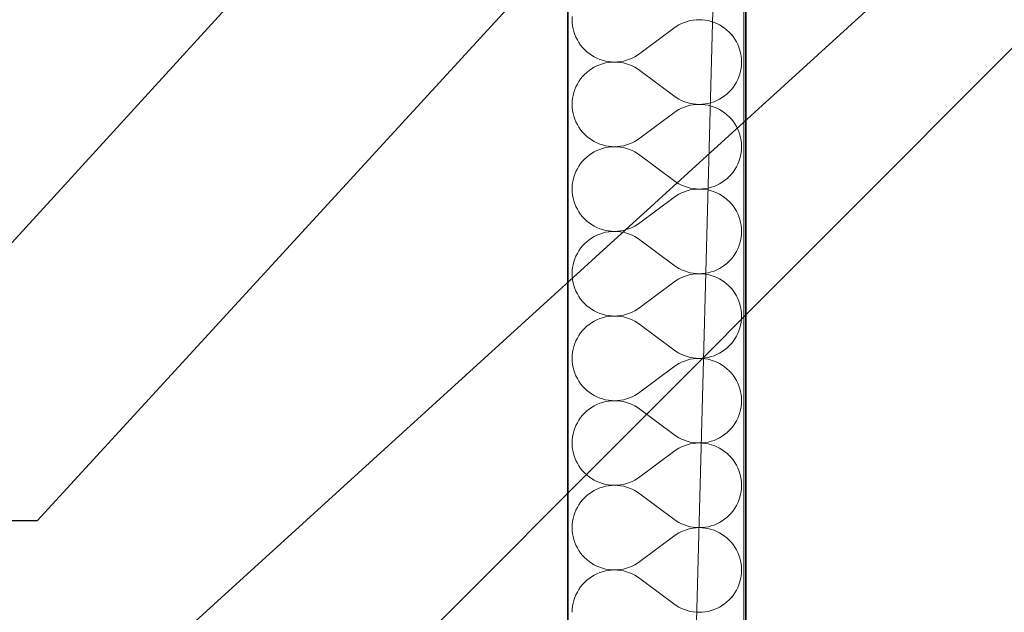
# Model space of a CAD drawing. Header units: millimetres. Extents: x -8078 to 234695, y -4319 to 602442.
# Tile 119 of 152: x 79677 to 80563, y 285858 to 286391. Entities that reach past the tile are written whole.
import ezdxf

# ---------------------------------------------------------------- set-up
doc = ezdxf.new("R2010")
doc.units = ezdxf.units.MM
doc.header["$MEASUREMENT"] = 0
for name, color, linetype in [('#podkład', 252, 'Continuous'), ('- A - ocieplenie', 7, 'Continuous'), ('FLUID-N6-150-NUM', 7, 'Continuous'), ('Konstrukcja - Stropy', 7, 'Continuous')]:
    doc.layers.add(name, color=color, linetype=linetype)
doc.styles.add('FDBES', font='simplex.shx')
doc.dimstyles.new('FDBES', dxfattribs={"dimscale": 50, "dimtxt": 4, "dimasz": 2.5, "dimexe": 0.8, "dimexo": 2, "dimgap": 1, "dimtad": 1, "dimdsep": 46, "dimtxsty": 'FDBES', "dimcen": 2.5, "dimclrd": 4, "dimclre": 5, "dimadec": 0, "dimazin": 0, "dimtfac": 1, "dimtmove": 0, "dimatfit": 3, "dimfxl": 1, "dimarcsym": 0})

# ---------------------------------------------------------------- blocks, each defined once
blk = doc.blocks.new('UHYGFFFF')
at = {"layer": '- A - ocieplenie', "color": 252, "linetype": 'Continuous', "lineweight": 35, "ltscale": 100}
for p, q in [((19777.48, 387506.86), (19777.48, 382744.35)), ((19937.48, 382893.65), (19937.48, 387506.86))]:
    blk.add_line(p, q, dxfattribs=at)
at = {"layer": '- A - ocieplenie', "color": 252, "linetype": 'Continuous', "lineweight": 13, "ltscale": 100}
for p, q in [((19781.38, 386912.34), (19781.29, 386909.62)), ((19781.29, 386909.62), (19781.38, 386906.9)), ((19781.38, 386906.9), (19781.67, 386904.2)), ((19879.72, 386906.16), (19877.29, 386904.94)), ((19882.23, 386907.21), (19879.72, 386906.16)), ((19884.81, 386908.07), (19882.23, 386907.21)), ((19887.45, 386908.74), (19884.81, 386908.07)), ((19890.12, 386909.23), (19887.45, 386908.74)), ((19892.83, 386909.52), (19890.12, 386909.23)), ((19895.55, 386909.62), (19892.83, 386909.52)), ((19898.27, 386909.52), (19895.55, 386909.62)), ((19900.97, 386909.24), (19898.27, 386909.52)), ((19903.65, 386908.75), (19900.97, 386909.24)), ((19906.29, 386908.08), (19903.65, 386908.75)), ((19908.87, 386907.22), (19906.29, 386908.08)), ((19911.38, 386906.18), (19908.87, 386907.22)), ((19913.81, 386904.97), (19911.38, 386906.18)), ((19781.67, 386904.2), (19782.16, 386901.52)), ((19782.16, 386901.52), (19782.83, 386898.88)), ((19782.83, 386898.88), (19783.69, 386896.3)), ((19872.71, 386902), (19842.24, 386879.14)), ((19874.95, 386903.55), (19872.71, 386902)), ((19877.29, 386904.94), (19874.95, 386903.55)), ((19916.15, 386903.58), (19913.81, 386904.97)), ((19918.39, 386902.03), (19916.15, 386903.58)), ((19920.51, 386900.32), (19918.39, 386902.03)), ((19922.5, 386898.47), (19920.51, 386900.32)), ((19924.36, 386896.48), (19922.5, 386898.47)), ((19783.69, 386896.3), (19784.73, 386893.79)), ((19784.73, 386893.79), (19785.95, 386891.36)), ((19785.95, 386891.36), (19787.34, 386889.02)), ((19787.34, 386889.02), (19788.89, 386886.78)), ((19926.06, 386894.36), (19924.36, 386896.48)), ((19927.62, 386892.13), (19926.06, 386894.36)), ((19929, 386889.79), (19927.62, 386892.13)), ((19930.22, 386887.36), (19929, 386889.79)), ((19788.89, 386886.78), (19790.6, 386884.66)), ((19790.6, 386884.66), (19792.45, 386882.67)), ((19792.45, 386882.67), (19794.44, 386880.82)), ((19794.44, 386880.82), (19796.56, 386879.11)), ((19931.26, 386884.84), (19930.22, 386887.36)), ((19932.12, 386882.26), (19931.26, 386884.84)), ((19932.8, 386879.63), (19932.12, 386882.26)), ((19933.28, 386876.95), (19932.8, 386879.63)), ((19796.56, 386879.11), (19798.8, 386877.56)), ((19798.8, 386877.56), (19801.14, 386876.18)), ((19801.14, 386876.18), (19803.57, 386874.96)), ((19803.57, 386874.96), (19806.09, 386873.92)), ((19806.09, 386873.92), (19808.67, 386873.06)), ((19808.67, 386873.06), (19811.3, 386872.39)), ((19811.3, 386872.39), (19813.98, 386871.91)), ((19813.98, 386871.14), (19811.3, 386870.66)), ((19813.98, 386871.91), (19816.69, 386871.62)), ((19816.69, 386871.43), (19813.98, 386871.14)), ((19816.69, 386871.62), (19819.41, 386871.52)), ((19819.41, 386871.52), (19816.69, 386871.43)), ((19819.41, 386871.52), (19822.12, 386871.62)), ((19822.12, 386871.43), (19819.41, 386871.52)), ((19822.12, 386871.62), (19824.83, 386871.92)), ((19824.83, 386871.13), (19822.12, 386871.43)), ((19824.83, 386871.92), (19827.51, 386872.4)), ((19827.51, 386870.65), (19824.83, 386871.13)), ((19827.51, 386872.4), (19830.14, 386873.08)), ((19830.14, 386873.08), (19832.72, 386873.94)), ((19832.72, 386873.94), (19835.24, 386874.98)), ((19835.24, 386874.98), (19837.67, 386876.2)), ((19837.67, 386876.2), (19840.01, 386877.59)), ((19840.01, 386877.59), (19842.24, 386879.14)), ((19933.57, 386874.24), (19933.28, 386876.95)), ((19933.67, 386871.52), (19933.57, 386874.24)), ((19933.57, 386868.81), (19933.67, 386871.52)), ((19794.44, 386862.23), (19792.45, 386860.38)), ((19796.56, 386863.93), (19794.44, 386862.23)), ((19798.8, 386865.49), (19796.56, 386863.93)), ((19801.14, 386866.87), (19798.8, 386865.49)), ((19803.57, 386868.09), (19801.14, 386866.87)), ((19806.09, 386869.13), (19803.57, 386868.09)), ((19808.67, 386869.99), (19806.09, 386869.13)), ((19811.3, 386870.66), (19808.67, 386869.99)), ((19830.14, 386869.97), (19827.51, 386870.65)), ((19832.72, 386869.11), (19830.14, 386869.97)), ((19835.24, 386868.07), (19832.72, 386869.11)), ((19837.67, 386866.85), (19835.24, 386868.07)), ((19840.01, 386865.46), (19837.67, 386866.85)), ((19842.24, 386863.91), (19840.01, 386865.46)), ((19872.71, 386841.05), (19842.24, 386863.91)), ((19932.12, 386860.79), (19932.8, 386863.42)), ((19932.8, 386863.42), (19933.28, 386866.1)), ((19933.28, 386866.1), (19933.57, 386868.81)), ((19787.34, 386854.03), (19785.95, 386851.69)), ((19788.89, 386856.27), (19787.34, 386854.03)), ((19790.6, 386858.38), (19788.89, 386856.27)), ((19792.45, 386860.38), (19790.6, 386858.38)), ((19927.62, 386850.92), (19929, 386853.26)), ((19929, 386853.26), (19930.22, 386855.69)), ((19930.22, 386855.69), (19931.26, 386858.21)), ((19931.26, 386858.21), (19932.12, 386860.79)), ((19782.83, 386844.17), (19782.16, 386841.53)), ((19783.69, 386846.75), (19782.83, 386844.17)), ((19784.73, 386849.26), (19783.69, 386846.75)), ((19785.95, 386851.69), (19784.73, 386849.26)), ((19920.51, 386842.73), (19922.5, 386844.58)), ((19922.5, 386844.58), (19924.36, 386846.57)), ((19924.36, 386846.57), (19926.06, 386848.69)), ((19926.06, 386848.69), (19927.62, 386850.92)), ((19781.38, 386836.15), (19781.29, 386833.43)), ((19781.67, 386838.85), (19781.38, 386836.15)), ((19782.16, 386841.53), (19781.67, 386838.85)), ((19872.71, 386841.05), (19874.95, 386839.49)), ((19874.95, 386839.49), (19877.29, 386838.1)), ((19877.29, 386838.1), (19879.72, 386836.88)), ((19879.72, 386836.88), (19882.23, 386835.84)), ((19882.23, 386835.84), (19884.81, 386834.98)), ((19906.29, 386834.97), (19908.87, 386835.82)), ((19908.87, 386835.82), (19911.38, 386836.86)), ((19911.38, 386836.86), (19913.81, 386838.08)), ((19913.81, 386838.08), (19916.15, 386839.47)), ((19916.15, 386839.47), (19918.39, 386841.02)), ((19918.39, 386841.02), (19920.51, 386842.73)), ((19781.29, 386833.43), (19781.38, 386830.71)), ((19781.38, 386830.71), (19781.67, 386828.01)), ((19781.67, 386828.01), (19782.16, 386825.33)), ((19874.95, 386827.36), (19872.71, 386825.81)), ((19877.29, 386828.75), (19874.95, 386827.36)), ((19879.72, 386829.97), (19877.29, 386828.75)), ((19882.23, 386831.02), (19879.72, 386829.97)), ((19884.81, 386831.88), (19882.23, 386831.02)), ((19884.81, 386834.98), (19887.45, 386834.31)), ((19887.45, 386832.55), (19884.81, 386831.88)), ((19887.45, 386834.31), (19890.12, 386833.82)), ((19890.12, 386833.04), (19887.45, 386832.55)), ((19890.12, 386833.82), (19892.83, 386833.53)), ((19892.83, 386833.33), (19890.12, 386833.04)), ((19892.83, 386833.53), (19895.55, 386833.43)), ((19895.55, 386833.43), (19892.83, 386833.33)), ((19895.55, 386833.43), (19898.27, 386833.52)), ((19898.27, 386833.33), (19895.55, 386833.43)), ((19898.27, 386833.52), (19900.97, 386833.81)), ((19900.97, 386833.04), (19898.27, 386833.33)), ((19900.97, 386833.81), (19903.65, 386834.3)), ((19903.65, 386832.56), (19900.97, 386833.04)), ((19903.65, 386834.3), (19906.29, 386834.97)), ((19906.29, 386831.89), (19903.65, 386832.56)), ((19908.87, 386831.03), (19906.29, 386831.89)), ((19911.38, 386829.99), (19908.87, 386831.03)), ((19913.81, 386828.78), (19911.38, 386829.99)), ((19916.15, 386827.39), (19913.81, 386828.78)), ((19918.39, 386825.84), (19916.15, 386827.39)), ((19782.16, 386825.33), (19782.83, 386822.69)), ((19782.83, 386822.69), (19783.69, 386820.11)), ((19783.69, 386820.11), (19784.73, 386817.6)), ((19784.73, 386817.6), (19785.95, 386815.17)), ((19872.71, 386825.81), (19842.24, 386802.95)), ((19920.51, 386824.13), (19918.39, 386825.84)), ((19922.5, 386822.28), (19920.51, 386824.13)), ((19924.36, 386820.29), (19922.5, 386822.28)), ((19926.06, 386818.17), (19924.36, 386820.29)), ((19927.62, 386815.94), (19926.06, 386818.17)), ((19785.95, 386815.17), (19787.34, 386812.83)), ((19787.34, 386812.83), (19788.89, 386810.59)), ((19788.89, 386810.59), (19790.6, 386808.47)), ((19929, 386813.6), (19927.62, 386815.94)), ((19930.22, 386811.17), (19929, 386813.6)), ((19931.26, 386808.65), (19930.22, 386811.17)), ((19790.6, 386808.47), (19792.45, 386806.48)), ((19792.45, 386806.48), (19794.44, 386804.63)), ((19794.44, 386804.63), (19796.56, 386802.92)), ((19796.56, 386802.92), (19798.8, 386801.37)), ((19798.8, 386801.37), (19801.14, 386799.99)), ((19801.14, 386799.99), (19803.57, 386798.77)), ((19835.24, 386798.79), (19837.67, 386800.01)), ((19837.67, 386800.01), (19840.01, 386801.4)), ((19840.01, 386801.4), (19842.24, 386802.95)), ((19932.12, 386806.07), (19931.26, 386808.65)), ((19932.8, 386803.44), (19932.12, 386806.07)), ((19933.28, 386800.76), (19932.8, 386803.44)), ((19933.57, 386798.05), (19933.28, 386800.76)), ((19803.57, 386791.9), (19801.14, 386790.68)), ((19803.57, 386798.77), (19806.09, 386797.73)), ((19806.09, 386792.94), (19803.57, 386791.9)), ((19806.09, 386797.73), (19808.67, 386796.87)), ((19808.67, 386793.8), (19806.09, 386792.94)), ((19808.67, 386796.87), (19811.3, 386796.2)), ((19811.3, 386794.47), (19808.67, 386793.8)), ((19811.3, 386796.2), (19813.98, 386795.72)), ((19813.98, 386794.95), (19811.3, 386794.47)), ((19813.98, 386795.72), (19816.69, 386795.43)), ((19816.69, 386795.24), (19813.98, 386794.95)), ((19816.69, 386795.43), (19819.41, 386795.33)), ((19819.41, 386795.33), (19816.69, 386795.24)), ((19819.41, 386795.33), (19822.12, 386795.43)), ((19822.12, 386795.24), (19819.41, 386795.33)), ((19822.12, 386795.43), (19824.83, 386795.73)), ((19824.83, 386794.94), (19822.12, 386795.24)), ((19824.83, 386795.73), (19827.51, 386796.21)), ((19827.51, 386794.46), (19824.83, 386794.94)), ((19827.51, 386796.21), (19830.14, 386796.89)), ((19830.14, 386793.78), (19827.51, 386794.46)), ((19830.14, 386796.89), (19832.72, 386797.75)), ((19832.72, 386792.92), (19830.14, 386793.78)), ((19832.72, 386797.75), (19835.24, 386798.79)), ((19835.24, 386791.88), (19832.72, 386792.92)), ((19837.67, 386790.66), (19835.24, 386791.88)), ((19933.28, 386789.91), (19933.57, 386792.62)), ((19933.67, 386795.33), (19933.57, 386798.05)), ((19933.57, 386792.62), (19933.67, 386795.33)), ((19790.6, 386782.19), (19788.89, 386780.08)), ((19792.45, 386784.18), (19790.6, 386782.19)), ((19794.44, 386786.04), (19792.45, 386784.18)), ((19796.56, 386787.74), (19794.44, 386786.04)), ((19798.8, 386789.3), (19796.56, 386787.74)), ((19801.14, 386790.68), (19798.8, 386789.3)), ((19840.01, 386789.27), (19837.67, 386790.66)), ((19842.24, 386787.72), (19840.01, 386789.27)), ((19872.71, 386764.86), (19842.24, 386787.72)), ((19931.26, 386782.02), (19932.12, 386784.6)), ((19932.12, 386784.6), (19932.8, 386787.23)), ((19932.8, 386787.23), (19933.28, 386789.91)), ((19785.95, 386775.5), (19784.73, 386773.07)), ((19787.34, 386777.84), (19785.95, 386775.5)), ((19788.89, 386780.08), (19787.34, 386777.84)), ((19926.06, 386772.5), (19927.62, 386774.73)), ((19927.62, 386774.73), (19929, 386777.07)), ((19929, 386777.07), (19930.22, 386779.5)), ((19930.22, 386779.5), (19931.26, 386782.02)), ((19782.16, 386765.34), (19781.67, 386762.66)), ((19782.83, 386767.98), (19782.16, 386765.34)), ((19783.69, 386770.56), (19782.83, 386767.98)), ((19784.73, 386773.07), (19783.69, 386770.56)), ((19872.71, 386764.86), (19874.95, 386763.3)), ((19916.15, 386763.28), (19918.39, 386764.83)), ((19918.39, 386764.83), (19920.51, 386766.54)), ((19920.51, 386766.54), (19922.5, 386768.39)), ((19922.5, 386768.39), (19924.36, 386770.38)), ((19924.36, 386770.38), (19926.06, 386772.5)), ((19781.38, 386759.96), (19781.29, 386757.24)), ((19781.29, 386757.24), (19781.38, 386754.52)), ((19781.67, 386762.66), (19781.38, 386759.96)), ((19874.95, 386763.3), (19877.29, 386761.91)), ((19877.29, 386761.91), (19879.72, 386760.69)), ((19879.72, 386760.69), (19882.23, 386759.65)), ((19882.23, 386759.65), (19884.81, 386758.79)), ((19884.81, 386755.69), (19882.23, 386754.83)), ((19884.81, 386758.79), (19887.45, 386758.12)), ((19887.45, 386756.36), (19884.81, 386755.69)), ((19887.45, 386758.12), (19890.12, 386757.63)), ((19890.12, 386756.85), (19887.45, 386756.36)), ((19890.12, 386757.63), (19892.83, 386757.34)), ((19892.83, 386757.14), (19890.12, 386756.85)), ((19892.83, 386757.34), (19895.55, 386757.24)), ((19895.55, 386757.24), (19892.83, 386757.14)), ((19895.55, 386757.24), (19898.27, 386757.33)), ((19898.27, 386757.14), (19895.55, 386757.24)), ((19898.27, 386757.33), (19900.97, 386757.62)), ((19900.97, 386756.85), (19898.27, 386757.14)), ((19900.97, 386757.62), (19903.65, 386758.11)), ((19903.65, 386756.37), (19900.97, 386756.85)), ((19903.65, 386758.11), (19906.29, 386758.78)), ((19906.29, 386755.7), (19903.65, 386756.37)), ((19906.29, 386758.78), (19908.87, 386759.63)), ((19908.87, 386754.84), (19906.29, 386755.7)), ((19908.87, 386759.63), (19911.38, 386760.67)), ((19911.38, 386760.67), (19913.81, 386761.89)), ((19913.81, 386761.89), (19916.15, 386763.28)), ((19781.38, 386754.52), (19781.67, 386751.82)), ((19781.67, 386751.82), (19782.16, 386749.14)), ((19782.16, 386749.14), (19782.83, 386746.5)), ((19872.71, 386749.62), (19842.24, 386726.76)), ((19874.95, 386751.17), (19872.71, 386749.62)), ((19877.29, 386752.56), (19874.95, 386751.17)), ((19879.72, 386753.78), (19877.29, 386752.56)), ((19882.23, 386754.83), (19879.72, 386753.78)), ((19911.38, 386753.8), (19908.87, 386754.84)), ((19913.81, 386752.59), (19911.38, 386753.8)), ((19916.15, 386751.2), (19913.81, 386752.59)), ((19918.39, 386749.65), (19916.15, 386751.2)), ((19920.51, 386747.94), (19918.39, 386749.65)), ((19922.5, 386746.09), (19920.51, 386747.94)), ((19782.83, 386746.5), (19783.69, 386743.92)), ((19783.69, 386743.92), (19784.73, 386741.41)), ((19784.73, 386741.41), (19785.95, 386738.98)), ((19785.95, 386738.98), (19787.34, 386736.64)), ((19924.36, 386744.1), (19922.5, 386746.09)), ((19926.06, 386741.98), (19924.36, 386744.1)), ((19927.62, 386739.75), (19926.06, 386741.98)), ((19929, 386737.41), (19927.62, 386739.75)), ((19787.34, 386736.64), (19788.89, 386734.4)), ((19788.89, 386734.4), (19790.6, 386732.28)), ((19790.6, 386732.28), (19792.45, 386730.29)), ((19792.45, 386730.29), (19794.44, 386728.44)), ((19930.22, 386734.98), (19929, 386737.41)), ((19931.26, 386732.46), (19930.22, 386734.98)), ((19932.12, 386729.88), (19931.26, 386732.46)), ((19932.8, 386727.24), (19932.12, 386729.88)), ((19794.44, 386728.44), (19796.56, 386726.73)), ((19796.56, 386726.73), (19798.8, 386725.18)), ((19798.8, 386725.18), (19801.14, 386723.8)), ((19801.14, 386723.8), (19803.57, 386722.58)), ((19803.57, 386722.58), (19806.09, 386721.54)), ((19806.09, 386721.54), (19808.67, 386720.68)), ((19808.67, 386720.68), (19811.3, 386720.01)), ((19827.51, 386720.02), (19830.14, 386720.69)), ((19830.14, 386720.69), (19832.72, 386721.56)), ((19832.72, 386721.56), (19835.24, 386722.6)), ((19835.24, 386722.6), (19837.67, 386723.82)), ((19837.67, 386723.82), (19840.01, 386725.21)), ((19840.01, 386725.21), (19842.24, 386726.76)), ((19933.28, 386724.57), (19932.8, 386727.24)), ((19933.57, 386721.86), (19933.28, 386724.57)), ((19933.67, 386719.14), (19933.57, 386721.86)), ((19796.56, 386711.55), (19794.44, 386709.85)), ((19798.8, 386713.1), (19796.56, 386711.55)), ((19801.14, 386714.49), (19798.8, 386713.1)), ((19803.57, 386715.71), (19801.14, 386714.49)), ((19806.09, 386716.75), (19803.57, 386715.71)), ((19808.67, 386717.61), (19806.09, 386716.75)), ((19811.3, 386718.28), (19808.67, 386717.61)), ((19811.3, 386720.01), (19813.98, 386719.53)), ((19813.98, 386718.76), (19811.3, 386718.28)), ((19813.98, 386719.53), (19816.69, 386719.24)), ((19816.69, 386719.05), (19813.98, 386718.76)), ((19816.69, 386719.24), (19819.41, 386719.14)), ((19819.41, 386719.14), (19816.69, 386719.05)), ((19819.41, 386719.14), (19822.12, 386719.24)), ((19822.12, 386719.04), (19819.41, 386719.14)), ((19822.12, 386719.24), (19824.83, 386719.54)), ((19824.83, 386718.75), (19822.12, 386719.04)), ((19824.83, 386719.54), (19827.51, 386720.02)), ((19827.51, 386718.27), (19824.83, 386718.75)), ((19830.14, 386717.59), (19827.51, 386718.27)), ((19832.72, 386716.73), (19830.14, 386717.59)), ((19835.24, 386715.69), (19832.72, 386716.73)), ((19837.67, 386714.47), (19835.24, 386715.69)), ((19840.01, 386713.08), (19837.67, 386714.47)), ((19842.24, 386711.52), (19840.01, 386713.08)), ((19872.71, 386688.67), (19842.24, 386711.52)), ((19932.8, 386711.04), (19933.28, 386713.72)), ((19933.28, 386713.72), (19933.57, 386716.43)), ((19933.57, 386716.43), (19933.67, 386719.14)), ((19788.89, 386703.89), (19787.34, 386701.65)), ((19790.6, 386706), (19788.89, 386703.89)), ((19792.45, 386707.99), (19790.6, 386706)), ((19794.44, 386709.85), (19792.45, 386707.99)), ((19929, 386700.88), (19930.22, 386703.31)), ((19930.22, 386703.31), (19931.26, 386705.83)), ((19931.26, 386705.83), (19932.12, 386708.41)), ((19932.12, 386708.41), (19932.8, 386711.04)), ((19783.69, 386694.37), (19782.83, 386691.79)), ((19784.73, 386696.88), (19783.69, 386694.37)), ((19785.95, 386699.31), (19784.73, 386696.88)), ((19787.34, 386701.65), (19785.95, 386699.31)), ((19922.5, 386692.2), (19924.36, 386694.19)), ((19924.36, 386694.19), (19926.06, 386696.31)), ((19926.06, 386696.31), (19927.62, 386698.54)), ((19927.62, 386698.54), (19929, 386700.88)), ((19781.67, 386686.47), (19781.38, 386683.77)), ((19782.16, 386689.15), (19781.67, 386686.47)), ((19782.83, 386691.79), (19782.16, 386689.15)), ((19872.71, 386688.67), (19874.95, 386687.11)), ((19874.95, 386687.11), (19877.29, 386685.72)), ((19877.29, 386685.72), (19879.72, 386684.5)), ((19911.38, 386684.48), (19913.81, 386685.7)), ((19913.81, 386685.7), (19916.15, 386687.09)), ((19916.15, 386687.09), (19918.39, 386688.64)), ((19918.39, 386688.64), (19920.51, 386690.34)), ((19920.51, 386690.34), (19922.5, 386692.2)), ((19781.38, 386683.77), (19781.29, 386681.05)), ((19781.29, 386681.05), (19781.38, 386678.33)), ((19781.38, 386678.33), (19781.67, 386675.62)), ((19877.29, 386676.37), (19874.95, 386674.98)), ((19879.72, 386677.59), (19877.29, 386676.37)), ((19879.72, 386684.5), (19882.23, 386683.46)), ((19882.23, 386678.64), (19879.72, 386677.59)), ((19882.23, 386683.46), (19884.81, 386682.6)), ((19884.81, 386679.5), (19882.23, 386678.64)), ((19884.81, 386682.6), (19887.45, 386681.93)), ((19887.45, 386680.17), (19884.81, 386679.5)), ((19887.45, 386681.93), (19890.12, 386681.44)), ((19890.12, 386680.66), (19887.45, 386680.17)), ((19890.12, 386681.44), (19892.83, 386681.15)), ((19892.83, 386680.95), (19890.12, 386680.66)), ((19892.83, 386681.15), (19895.55, 386681.05)), ((19895.55, 386681.05), (19892.83, 386680.95)), ((19895.55, 386681.05), (19898.27, 386681.14)), ((19898.27, 386680.95), (19895.55, 386681.05)), ((19898.27, 386681.14), (19900.97, 386681.43)), ((19900.97, 386680.66), (19898.27, 386680.95)), ((19900.97, 386681.43), (19903.65, 386681.91)), ((19903.65, 386680.18), (19900.97, 386680.66)), ((19903.65, 386681.91), (19906.29, 386682.59)), ((19906.29, 386679.51), (19903.65, 386680.18)), ((19906.29, 386682.59), (19908.87, 386683.44)), ((19908.87, 386678.65), (19906.29, 386679.51)), ((19908.87, 386683.44), (19911.38, 386684.48)), ((19911.38, 386677.61), (19908.87, 386678.65)), ((19913.81, 386676.4), (19911.38, 386677.61)), ((19916.15, 386675.01), (19913.81, 386676.4)), ((19781.67, 386675.62), (19782.16, 386672.95)), ((19782.16, 386672.95), (19782.83, 386670.31)), ((19782.83, 386670.31), (19783.69, 386667.73)), ((19783.69, 386667.73), (19784.73, 386665.22)), ((19872.71, 386673.43), (19842.24, 386650.57)), ((19874.95, 386674.98), (19872.71, 386673.43)), ((19918.39, 386673.46), (19916.15, 386675.01)), ((19920.51, 386671.75), (19918.39, 386673.46)), ((19922.5, 386669.9), (19920.51, 386671.75)), ((19924.36, 386667.91), (19922.5, 386669.9)), ((19926.06, 386665.79), (19924.36, 386667.91)), ((19784.73, 386665.22), (19785.95, 386662.78)), ((19785.95, 386662.78), (19787.34, 386660.45)), ((19787.34, 386660.45), (19788.89, 386658.21)), ((19788.89, 386658.21), (19790.6, 386656.09)), ((19927.62, 386663.56), (19926.06, 386665.79)), ((19929, 386661.22), (19927.62, 386663.56)), ((19930.22, 386658.78), (19929, 386661.22)), ((19931.26, 386656.27), (19930.22, 386658.78)), ((19790.6, 386656.09), (19792.45, 386654.1)), ((19792.45, 386654.1), (19794.44, 386652.25)), ((19794.44, 386652.25), (19796.56, 386650.54)), ((19796.56, 386650.54), (19798.8, 386648.99)), ((19840.01, 386649.02), (19842.24, 386650.57)), ((19932.12, 386653.69), (19931.26, 386656.27)), ((19932.8, 386651.05), (19932.12, 386653.69)), ((19933.28, 386648.38), (19932.8, 386651.05)), ((19798.8, 386648.99), (19801.14, 386647.61)), ((19801.14, 386647.61), (19803.57, 386646.39)), ((19803.57, 386646.39), (19806.09, 386645.35)), ((19806.09, 386640.56), (19803.57, 386639.52)), ((19806.09, 386645.35), (19808.67, 386644.49)), ((19808.67, 386641.42), (19806.09, 386640.56)), ((19808.67, 386644.49), (19811.3, 386643.82)), ((19811.3, 386642.09), (19808.67, 386641.42)), ((19811.3, 386643.82), (19813.98, 386643.34)), ((19813.98, 386642.57), (19811.3, 386642.09)), ((19813.98, 386643.34), (19816.69, 386643.05)), ((19816.69, 386642.86), (19813.98, 386642.57)), ((19816.69, 386643.05), (19819.41, 386642.95)), ((19819.41, 386642.95), (19816.69, 386642.86)), ((19819.41, 386642.95), (19822.12, 386643.05)), ((19822.12, 386642.85), (19819.41, 386642.95)), ((19822.12, 386643.05), (19824.83, 386643.34)), ((19824.83, 386642.56), (19822.12, 386642.85)), ((19824.83, 386643.34), (19827.51, 386643.83)), ((19827.51, 386642.08), (19824.83, 386642.56)), ((19827.51, 386643.83), (19830.14, 386644.5)), ((19830.14, 386641.4), (19827.51, 386642.08)), ((19830.14, 386644.5), (19832.72, 386645.37)), ((19832.72, 386640.54), (19830.14, 386641.4)), ((19832.72, 386645.37), (19835.24, 386646.41)), ((19835.24, 386639.5), (19832.72, 386640.54)), ((19835.24, 386646.41), (19837.67, 386647.63)), ((19837.67, 386647.63), (19840.01, 386649.02)), ((19933.57, 386645.67), (19933.28, 386648.38)), ((19933.67, 386642.95), (19933.57, 386645.67)), ((19933.57, 386640.23), (19933.67, 386642.95)), ((19792.45, 386631.8), (19790.6, 386629.81)), ((19794.44, 386633.66), (19792.45, 386631.8)), ((19796.56, 386635.36), (19794.44, 386633.66)), ((19798.8, 386636.91), (19796.56, 386635.36)), ((19801.14, 386638.3), (19798.8, 386636.91)), ((19803.57, 386639.52), (19801.14, 386638.3)), ((19837.67, 386638.28), (19835.24, 386639.5)), ((19840.01, 386636.89), (19837.67, 386638.28)), ((19842.24, 386635.33), (19840.01, 386636.89)), ((19872.71, 386612.48), (19842.24, 386635.33)), ((19931.26, 386629.64), (19932.12, 386632.22)), ((19932.12, 386632.22), (19932.8, 386634.85)), ((19932.8, 386634.85), (19933.28, 386637.53)), ((19933.28, 386637.53), (19933.57, 386640.23)), ((19785.95, 386623.12), (19784.73, 386620.69)), ((19787.34, 386625.46), (19785.95, 386623.12)), ((19788.89, 386627.7), (19787.34, 386625.46)), ((19790.6, 386629.81), (19788.89, 386627.7)), ((19927.62, 386622.35), (19929, 386624.69)), ((19929, 386624.69), (19930.22, 386627.12)), ((19930.22, 386627.12), (19931.26, 386629.64)), ((19782.83, 386615.59), (19782.16, 386612.96)), ((19783.69, 386618.18), (19782.83, 386615.59)), ((19784.73, 386620.69), (19783.69, 386618.18)), ((19918.39, 386612.45), (19920.51, 386614.15)), ((19920.51, 386614.15), (19922.5, 386616.01)), ((19922.5, 386616.01), (19924.36, 386618)), ((19924.36, 386618), (19926.06, 386620.12)), ((19926.06, 386620.12), (19927.62, 386622.35)), ((19781.38, 386607.58), (19781.29, 386604.86)), ((19781.67, 386610.28), (19781.38, 386607.58)), ((19782.16, 386612.96), (19781.67, 386610.28)), ((19872.71, 386612.48), (19874.95, 386610.92)), ((19874.95, 386610.92), (19877.29, 386609.53)), ((19877.29, 386609.53), (19879.72, 386608.31)), ((19879.72, 386608.31), (19882.23, 386607.27)), ((19882.23, 386607.27), (19884.81, 386606.41)), ((19884.81, 386606.41), (19887.45, 386605.73)), ((19887.45, 386605.73), (19890.12, 386605.25)), ((19890.12, 386605.25), (19892.83, 386604.96)), ((19898.27, 386604.95), (19900.97, 386605.24)), ((19900.97, 386605.24), (19903.65, 386605.72)), ((19903.65, 386605.72), (19906.29, 386606.4)), ((19906.29, 386606.4), (19908.87, 386607.25)), ((19908.87, 386607.25), (19911.38, 386608.29)), ((19911.38, 386608.29), (19913.81, 386609.51)), ((19913.81, 386609.51), (19916.15, 386610.9)), ((19916.15, 386610.9), (19918.39, 386612.45)), ((19781.29, 386604.86), (19781.38, 386602.14)), ((19781.38, 386602.14), (19781.67, 386599.43)), ((19781.67, 386599.43), (19782.16, 386596.76)), ((19782.16, 386596.76), (19782.83, 386594.12)), ((19872.71, 386597.24), (19842.24, 386574.38)), ((19874.95, 386598.79), (19872.71, 386597.24)), ((19877.29, 386600.18), (19874.95, 386598.79)), ((19879.72, 386601.4), (19877.29, 386600.18)), ((19882.23, 386602.45), (19879.72, 386601.4)), ((19884.81, 386603.31), (19882.23, 386602.45)), ((19887.45, 386603.98), (19884.81, 386603.31)), ((19890.12, 386604.47), (19887.45, 386603.98)), ((19892.83, 386604.76), (19890.12, 386604.47)), ((19892.83, 386604.96), (19895.55, 386604.86)), ((19895.55, 386604.86), (19892.83, 386604.76)), ((19895.55, 386604.86), (19898.27, 386604.95)), ((19898.27, 386604.76), (19895.55, 386604.86)), ((19900.97, 386604.47), (19898.27, 386604.76)), ((19903.65, 386603.99), (19900.97, 386604.47)), ((19906.29, 386603.32), (19903.65, 386603.99)), ((19908.87, 386602.46), (19906.29, 386603.32)), ((19911.38, 386601.42), (19908.87, 386602.46)), ((19913.81, 386600.21), (19911.38, 386601.42)), ((19916.15, 386598.82), (19913.81, 386600.21)), ((19918.39, 386597.27), (19916.15, 386598.82)), ((19920.51, 386595.56), (19918.39, 386597.27)), ((19782.83, 386594.12), (19783.69, 386591.54)), ((19783.69, 386591.54), (19784.73, 386589.03)), ((19784.73, 386589.03), (19785.95, 386586.59)), ((19922.5, 386593.71), (19920.51, 386595.56)), ((19924.36, 386591.72), (19922.5, 386593.71)), ((19926.06, 386589.6), (19924.36, 386591.72)), ((19927.62, 386587.37), (19926.06, 386589.6)), ((19929, 386585.03), (19927.62, 386587.37)), ((19785.95, 386586.59), (19787.34, 386584.25)), ((19787.34, 386584.25), (19788.89, 386582.02)), ((19788.89, 386582.02), (19790.6, 386579.9)), ((19790.6, 386579.9), (19792.45, 386577.91)), ((19930.22, 386582.59), (19929, 386585.03)), ((19931.26, 386580.08), (19930.22, 386582.59)), ((19932.12, 386577.5), (19931.26, 386580.08)), ((19792.45, 386577.91), (19794.44, 386576.06)), ((19794.44, 386576.06), (19796.56, 386574.35)), ((19796.56, 386574.35), (19798.8, 386572.8)), ((19798.8, 386572.8), (19801.14, 386571.41)), ((19801.14, 386571.41), (19803.57, 386570.2)), ((19803.57, 386570.2), (19806.09, 386569.16)), ((19832.72, 386569.18), (19835.24, 386570.22)), ((19835.24, 386570.22), (19837.67, 386571.44)), ((19837.67, 386571.44), (19840.01, 386572.83)), ((19840.01, 386572.83), (19842.24, 386574.38)), ((19932.8, 386574.86), (19932.12, 386577.5)), ((19933.28, 386572.19), (19932.8, 386574.86)), ((19933.57, 386569.48), (19933.28, 386572.19)), ((19801.14, 386562.11), (19798.8, 386560.72)), ((19803.57, 386563.33), (19801.14, 386562.11)), ((19806.09, 386564.37), (19803.57, 386563.33)), ((19806.09, 386569.16), (19808.67, 386568.3)), ((19808.67, 386565.23), (19806.09, 386564.37)), ((19808.67, 386568.3), (19811.3, 386567.63)), ((19811.3, 386565.9), (19808.67, 386565.23)), ((19811.3, 386567.63), (19813.98, 386567.15)), ((19813.98, 386566.38), (19811.3, 386565.9)), ((19813.98, 386567.15), (19816.69, 386566.86)), ((19816.69, 386566.67), (19813.98, 386566.38)), ((19816.69, 386566.86), (19819.41, 386566.76)), ((19819.41, 386566.76), (19816.69, 386566.67)), ((19819.41, 386566.76), (19822.12, 386566.86)), ((19822.12, 386566.66), (19819.41, 386566.76)), ((19822.12, 386566.86), (19824.83, 386567.15)), ((19824.83, 386566.37), (19822.12, 386566.66)), ((19824.83, 386567.15), (19827.51, 386567.64)), ((19827.51, 386565.89), (19824.83, 386566.37)), ((19827.51, 386567.64), (19830.14, 386568.31)), ((19830.14, 386565.21), (19827.51, 386565.89)), ((19830.14, 386568.31), (19832.72, 386569.18)), ((19832.72, 386564.35), (19830.14, 386565.21)), ((19835.24, 386563.31), (19832.72, 386564.35)), ((19837.67, 386562.09), (19835.24, 386563.31)), ((19840.01, 386560.7), (19837.67, 386562.09)), ((19932.8, 386558.66), (19933.28, 386561.34)), ((19933.28, 386561.34), (19933.57, 386564.04)), ((19933.67, 386566.76), (19933.57, 386569.48)), ((19933.57, 386564.04), (19933.67, 386566.76)), ((19790.6, 386553.62), (19788.89, 386551.51)), ((19792.45, 386555.61), (19790.6, 386553.62)), ((19794.44, 386557.47), (19792.45, 386555.61)), ((19796.56, 386559.17), (19794.44, 386557.47)), ((19798.8, 386560.72), (19796.56, 386559.17)), ((19842.24, 386559.14), (19840.01, 386560.7)), ((19872.71, 386536.29), (19842.24, 386559.14)), ((19930.22, 386550.93), (19931.26, 386553.44)), ((19931.26, 386553.44), (19932.12, 386556.03)), ((19932.12, 386556.03), (19932.8, 386558.66)), ((19784.73, 386544.5), (19783.69, 386541.99)), ((19785.95, 386546.93), (19784.73, 386544.5)), ((19787.34, 386549.27), (19785.95, 386546.93)), ((19788.89, 386551.51), (19787.34, 386549.27)), ((19924.36, 386541.81), (19926.06, 386543.93)), ((19926.06, 386543.93), (19927.62, 386546.16)), ((19927.62, 386546.16), (19929, 386548.5)), ((19929, 386548.5), (19930.22, 386550.93)), ((19782.16, 386536.77), (19781.67, 386534.09)), ((19782.83, 386539.4), (19782.16, 386536.77)), ((19783.69, 386541.99), (19782.83, 386539.4)), ((19872.71, 386536.29), (19874.95, 386534.73)), ((19874.95, 386534.73), (19877.29, 386533.34)), ((19913.81, 386533.32), (19916.15, 386534.71)), ((19916.15, 386534.71), (19918.39, 386536.26)), ((19918.39, 386536.26), (19920.51, 386537.96)), ((19920.51, 386537.96), (19922.5, 386539.82)), ((19922.5, 386539.82), (19924.36, 386541.81)), ((19781.38, 386531.39), (19781.29, 386528.67)), ((19781.29, 386528.67), (19781.38, 386525.95)), ((19781.67, 386534.09), (19781.38, 386531.39)), ((19781.38, 386525.95), (19781.67, 386523.24)), ((19877.29, 386533.34), (19879.72, 386532.12)), ((19879.72, 386532.12), (19882.23, 386531.08)), ((19882.23, 386526.26), (19879.72, 386525.21)), ((19882.23, 386531.08), (19884.81, 386530.22)), ((19884.81, 386527.12), (19882.23, 386526.26)), ((19884.81, 386530.22), (19887.45, 386529.54)), ((19887.45, 386527.79), (19884.81, 386527.12)), ((19887.45, 386529.54), (19890.12, 386529.06)), ((19890.12, 386528.28), (19887.45, 386527.79)), ((19890.12, 386529.06), (19892.83, 386528.77)), ((19892.83, 386528.57), (19890.12, 386528.28)), ((19892.83, 386528.77), (19895.55, 386528.67)), ((19895.55, 386528.67), (19892.83, 386528.57)), ((19895.55, 386528.67), (19898.27, 386528.76)), ((19898.27, 386528.57), (19895.55, 386528.67)), ((19898.27, 386528.76), (19900.97, 386529.05)), ((19900.97, 386528.28), (19898.27, 386528.57)), ((19900.97, 386529.05), (19903.65, 386529.53)), ((19903.65, 386527.8), (19900.97, 386528.28)), ((19903.65, 386529.53), (19906.29, 386530.21)), ((19906.29, 386527.13), (19903.65, 386527.8)), ((19906.29, 386530.21), (19908.87, 386531.06)), ((19908.87, 386526.27), (19906.29, 386527.13)), ((19908.87, 386531.06), (19911.38, 386532.1)), ((19911.38, 386525.23), (19908.87, 386526.27)), ((19911.38, 386532.1), (19913.81, 386533.32)), ((19781.67, 386523.24), (19782.16, 386520.57)), ((19782.16, 386520.57), (19782.83, 386517.93)), ((19782.83, 386517.93), (19783.69, 386515.35)), ((19872.71, 386521.05), (19842.24, 386498.19)), ((19874.95, 386522.6), (19872.71, 386521.05)), ((19877.29, 386523.99), (19874.95, 386522.6)), ((19879.72, 386525.21), (19877.29, 386523.99)), ((19913.81, 386524.02), (19911.38, 386525.23)), ((19916.15, 386522.63), (19913.81, 386524.02)), ((19918.39, 386521.08), (19916.15, 386522.63)), ((19920.51, 386519.37), (19918.39, 386521.08)), ((19922.5, 386517.52), (19920.51, 386519.37)), ((19924.36, 386515.53), (19922.5, 386517.52)), ((19783.69, 386515.35), (19784.73, 386512.84)), ((19784.73, 386512.84), (19785.95, 386510.4)), ((19785.95, 386510.4), (19787.34, 386508.06)), ((19787.34, 386508.06), (19788.89, 386505.83)), ((19926.06, 386513.41), (19924.36, 386515.53)), ((19927.62, 386511.18), (19926.06, 386513.41)), ((19929, 386508.84), (19927.62, 386511.18)), ((19930.22, 386506.4), (19929, 386508.84)), ((19788.89, 386505.83), (19790.6, 386503.71)), ((19790.6, 386503.71), (19792.45, 386501.72)), ((19792.45, 386501.72), (19794.44, 386499.87)), ((19794.44, 386499.87), (19796.56, 386498.16)), ((19931.26, 386503.89), (19930.22, 386506.4)), ((19932.12, 386501.31), (19931.26, 386503.89)), ((19932.8, 386498.67), (19932.12, 386501.31)), ((19796.56, 386498.16), (19798.8, 386496.61)), ((19798.8, 386496.61), (19801.14, 386495.22)), ((19801.14, 386495.22), (19803.57, 386494.01)), ((19803.57, 386494.01), (19806.09, 386492.97)), ((19806.09, 386492.97), (19808.67, 386492.11)), ((19808.67, 386492.11), (19811.3, 386491.44)), ((19811.3, 386491.44), (19813.98, 386490.96)), ((19813.98, 386490.19), (19811.3, 386489.71)), ((19813.98, 386490.96), (19816.69, 386490.67)), ((19816.69, 386490.48), (19813.98, 386490.19)), ((19816.69, 386490.67), (19819.41, 386490.57)), ((19819.41, 386490.57), (19816.69, 386490.48)), ((19819.41, 386490.57), (19822.12, 386490.67)), ((19822.12, 386490.47), (19819.41, 386490.57)), ((19822.12, 386490.67), (19824.83, 386490.96)), ((19824.83, 386490.18), (19822.12, 386490.47)), ((19824.83, 386490.96), (19827.51, 386491.45)), ((19827.51, 386489.7), (19824.83, 386490.18)), ((19827.51, 386491.45), (19830.14, 386492.12)), ((19830.14, 386492.12), (19832.72, 386492.98)), ((19832.72, 386492.98), (19835.24, 386494.03)), ((19835.24, 386494.03), (19837.67, 386495.25)), ((19837.67, 386495.25), (19840.01, 386496.64)), ((19840.01, 386496.64), (19842.24, 386498.19)), ((19933.28, 386496), (19932.8, 386498.67)), ((19933.57, 386493.29), (19933.28, 386496)), ((19933.67, 386490.57), (19933.57, 386493.29)), ((19933.57, 386487.85), (19933.67, 386490.57)), ((19794.44, 386481.28), (19792.45, 386479.42)), ((19796.56, 386482.98), (19794.44, 386481.28)), ((19798.8, 386484.53), (19796.56, 386482.98)), ((19801.14, 386485.92), (19798.8, 386484.53)), ((19803.57, 386487.14), (19801.14, 386485.92)), ((19806.09, 386488.18), (19803.57, 386487.14)), ((19808.67, 386489.03), (19806.09, 386488.18)), ((19811.3, 386489.71), (19808.67, 386489.03)), ((19830.14, 386489.02), (19827.51, 386489.7)), ((19832.72, 386488.16), (19830.14, 386489.02)), ((19835.24, 386487.12), (19832.72, 386488.16)), ((19837.67, 386485.9), (19835.24, 386487.12)), ((19840.01, 386484.51), (19837.67, 386485.9)), ((19842.24, 386482.95), (19840.01, 386484.51)), ((19872.71, 386460.1), (19842.24, 386482.95)), ((19932.12, 386479.84), (19932.8, 386482.47)), ((19932.8, 386482.47), (19933.28, 386485.15)), ((19933.28, 386485.15), (19933.57, 386487.85)), ((19787.34, 386473.08), (19785.95, 386470.74)), ((19788.89, 386475.31), (19787.34, 386473.08)), ((19790.6, 386477.43), (19788.89, 386475.31)), ((19792.45, 386479.42), (19790.6, 386477.43)), ((19927.62, 386469.97), (19929, 386472.31)), ((19929, 386472.31), (19930.22, 386474.74)), ((19930.22, 386474.74), (19931.26, 386477.25)), ((19931.26, 386477.25), (19932.12, 386479.84)), ((19783.69, 386465.8), (19782.83, 386463.21)), ((19784.73, 386468.31), (19783.69, 386465.8)), ((19785.95, 386470.74), (19784.73, 386468.31)), ((19920.51, 386461.77), (19922.5, 386463.63)), ((19922.5, 386463.63), (19924.36, 386465.62)), ((19924.36, 386465.62), (19926.06, 386467.73)), ((19926.06, 386467.73), (19927.62, 386469.97)), ((19781.38, 386455.2), (19781.29, 386452.48)), ((19781.67, 386457.9), (19781.38, 386455.2)), ((19782.16, 386460.58), (19781.67, 386457.9)), ((19782.83, 386463.21), (19782.16, 386460.58)), ((19872.71, 386460.1), (19874.95, 386458.54)), ((19874.95, 386458.54), (19877.29, 386457.15)), ((19877.29, 386457.15), (19879.72, 386455.93)), ((19879.72, 386455.93), (19882.23, 386454.89)), ((19882.23, 386454.89), (19884.81, 386454.03)), ((19906.29, 386454.01), (19908.87, 386454.87)), ((19908.87, 386454.87), (19911.38, 386455.91)), ((19911.38, 386455.91), (19913.81, 386457.13)), ((19913.81, 386457.13), (19916.15, 386458.52)), ((19916.15, 386458.52), (19918.39, 386460.07)), ((19918.39, 386460.07), (19920.51, 386461.77)), ((19781.29, 386452.48), (19781.38, 386449.76)), ((19781.38, 386449.76), (19781.67, 386447.05)), ((19781.67, 386447.05), (19782.16, 386444.38)), ((19874.95, 386446.41), (19872.71, 386444.86)), ((19877.29, 386447.8), (19874.95, 386446.41)), ((19879.72, 386449.02), (19877.29, 386447.8)), ((19882.23, 386450.06), (19879.72, 386449.02)), ((19884.81, 386450.93), (19882.23, 386450.06)), ((19884.81, 386454.03), (19887.45, 386453.35)), ((19887.45, 386451.6), (19884.81, 386450.93)), ((19887.45, 386453.35), (19890.12, 386452.87)), ((19890.12, 386452.09), (19887.45, 386451.6)), ((19890.12, 386452.87), (19892.83, 386452.58)), ((19892.83, 386452.38), (19890.12, 386452.09)), ((19892.83, 386452.58), (19895.55, 386452.48)), ((19895.55, 386452.48), (19892.83, 386452.38)), ((19895.55, 386452.48), (19898.27, 386452.57)), ((19898.27, 386452.38), (19895.55, 386452.48)), ((19898.27, 386452.57), (19900.97, 386452.86)), ((19900.97, 386452.09), (19898.27, 386452.38)), ((19900.97, 386452.86), (19903.65, 386453.34)), ((19903.65, 386451.61), (19900.97, 386452.09)), ((19903.65, 386453.34), (19906.29, 386454.01)), ((19906.29, 386450.94), (19903.65, 386451.61)), ((19908.87, 386450.08), (19906.29, 386450.94)), ((19911.38, 386449.04), (19908.87, 386450.08)), ((19913.81, 386447.83), (19911.38, 386449.04)), ((19916.15, 386446.44), (19913.81, 386447.83)), ((19918.39, 386444.89), (19916.15, 386446.44)), ((19782.16, 386444.38), (19782.83, 386441.74)), ((19782.83, 386441.74), (19783.69, 386439.16)), ((19783.69, 386439.16), (19784.73, 386436.65)), ((19872.71, 386444.86), (19842.24, 386422)), ((19920.51, 386443.18), (19918.39, 386444.89)), ((19922.5, 386441.33), (19920.51, 386443.18)), ((19924.36, 386439.34), (19922.5, 386441.33)), ((19926.06, 386437.22), (19924.36, 386439.34)), ((19927.62, 386434.99), (19926.06, 386437.22)), ((19784.73, 386436.65), (19785.95, 386434.21)), ((19785.95, 386434.21), (19787.34, 386431.87)), ((19787.34, 386431.87), (19788.89, 386429.64)), ((19788.89, 386429.64), (19790.6, 386427.52)), ((19929, 386432.65), (19927.62, 386434.99)), ((19930.22, 386430.21), (19929, 386432.65)), ((19931.26, 386427.7), (19930.22, 386430.21)), ((19790.6, 386427.52), (19792.45, 386425.53)), ((19792.45, 386425.53), (19794.44, 386423.68)), ((19794.44, 386423.68), (19796.56, 386421.97)), ((19796.56, 386421.97), (19798.8, 386420.42)), ((19798.8, 386420.42), (19801.14, 386419.03)), ((19835.24, 386417.84), (19837.67, 386419.06)), ((19837.67, 386419.06), (19840.01, 386420.45)), ((19840.01, 386420.45), (19842.24, 386422)), ((19932.12, 386425.12), (19931.26, 386427.7)), ((19932.8, 386422.48), (19932.12, 386425.12)), ((19933.28, 386419.81), (19932.8, 386422.48)), ((19933.57, 386417.1), (19933.28, 386419.81)), ((19801.14, 386419.03), (19803.57, 386417.82)), ((19803.57, 386410.95), (19801.14, 386409.73)), ((19803.57, 386417.82), (19806.09, 386416.78)), ((19806.09, 386411.99), (19803.57, 386410.95)), ((19806.09, 386416.78), (19808.67, 386415.92)), ((19808.67, 386412.84), (19806.09, 386411.99)), ((19808.67, 386415.92), (19811.3, 386415.25)), ((19811.3, 386413.52), (19808.67, 386412.84)), ((19811.3, 386415.25), (19813.98, 386414.77)), ((19813.98, 386414), (19811.3, 386413.52)), ((19813.98, 386414.77), (19816.69, 386414.48)), ((19816.69, 386414.29), (19813.98, 386414)), ((19816.69, 386414.48), (19819.41, 386414.38)), ((19819.41, 386414.38), (19816.69, 386414.29)), ((19819.41, 386414.38), (19822.12, 386414.48)), ((19822.12, 386414.28), (19819.41, 386414.38)), ((19822.12, 386414.48), (19824.83, 386414.77)), ((19824.83, 386413.99), (19822.12, 386414.28)), ((19824.83, 386414.77), (19827.51, 386415.26)), ((19827.51, 386413.51), (19824.83, 386413.99)), ((19827.51, 386415.26), (19830.14, 386415.93)), ((19830.14, 386412.83), (19827.51, 386413.51)), ((19830.14, 386415.93), (19832.72, 386416.79)), ((19832.72, 386411.97), (19830.14, 386412.83)), ((19832.72, 386416.79), (19835.24, 386417.84)), ((19835.24, 386410.93), (19832.72, 386411.97)), ((19837.67, 386409.71), (19835.24, 386410.93)), ((19933.28, 386408.96), (19933.57, 386411.66)), ((19933.67, 386414.38), (19933.57, 386417.1)), ((19933.57, 386411.66), (19933.67, 386414.38)), ((19792.45, 386403.23), (19790.6, 386401.24)), ((19794.44, 386405.09), (19792.45, 386403.23)), ((19796.56, 386406.79), (19794.44, 386405.09)), ((19798.8, 386408.34), (19796.56, 386406.79)), ((19801.14, 386409.73), (19798.8, 386408.34)), ((19840.01, 386408.32), (19837.67, 386409.71)), ((19842.24, 386406.76), (19840.01, 386408.32)), ((19872.71, 386383.91), (19842.24, 386406.76)), ((19931.26, 386401.06), (19932.12, 386403.64)), ((19932.12, 386403.64), (19932.8, 386406.28)), ((19932.8, 386406.28), (19933.28, 386408.96)), ((19785.95, 386394.55), (19784.73, 386392.12)), ((19787.34, 386396.89), (19785.95, 386394.55)), ((19788.89, 386399.12), (19787.34, 386396.89)), ((19790.6, 386401.24), (19788.89, 386399.12)), ((19926.06, 386391.54), (19927.62, 386393.78)), ((19927.62, 386393.78), (19929, 386396.12)), ((19929, 386396.12), (19930.22, 386398.55)), ((19930.22, 386398.55), (19931.26, 386401.06)), ((19782.16, 386384.39), (19781.67, 386381.71)), ((19782.83, 386387.02), (19782.16, 386384.39)), ((19783.69, 386389.6), (19782.83, 386387.02)), ((19784.73, 386392.12), (19783.69, 386389.6)), ((19872.71, 386383.91), (19874.95, 386382.35)), ((19916.15, 386382.33), (19918.39, 386383.88)), ((19918.39, 386383.88), (19920.51, 386385.58)), ((19920.51, 386385.58), (19922.5, 386387.44)), ((19922.5, 386387.44), (19924.36, 386389.43)), ((19924.36, 386389.43), (19926.06, 386391.54)), ((19781.38, 386379.01), (19781.29, 386376.29)), ((19781.67, 386381.71), (19781.38, 386379.01)), ((19874.95, 386382.35), (19877.29, 386380.96)), ((19877.29, 386380.96), (19879.72, 386379.74)), ((19879.72, 386379.74), (19882.23, 386378.7)), ((19882.23, 386378.7), (19884.81, 386377.84)), ((19884.81, 386377.84), (19887.45, 386377.16)), ((19887.45, 386377.16), (19890.12, 386376.68)), ((19890.12, 386376.68), (19892.83, 386376.39)), ((19892.83, 386376.39), (19895.55, 386376.29)), ((19895.55, 386376.29), (19898.27, 386376.38)), ((19898.27, 386376.38), (19900.97, 386376.67)), ((19900.97, 386376.67), (19903.65, 386377.15)), ((19903.65, 386377.15), (19906.29, 386377.82)), ((19906.29, 386377.82), (19908.87, 386378.68)), ((19908.87, 386378.68), (19911.38, 386379.72)), ((19911.38, 386379.72), (19913.81, 386380.94)), ((19913.81, 386380.94), (19916.15, 386382.33))]:
    blk.add_line(p, q, dxfattribs=at)
at = {"color": 252, "linetype": 'Continuous', "lineweight": 35, "ltscale": 100}
blk.add_line((19937.48, 387086.86), (19937.48, 386206.86), dxfattribs=at)
at = {"layer": 'Konstrukcja - Stropy', "color": 252, "linetype": 'Continuous', "lineweight": 13, "ltscale": 100}
for p, q in [((19935.63, 390812.63), (19935.63, 382844.47)), ((19800.39, 382902.44), (19937.48, 388030.59)), ((19937.48, 382893.65), (19937.48, 388030.59))]:
    blk.add_line(p, q, dxfattribs=at)
blk = doc.blocks.new('*U56325')
at = {"color": 7, "lineweight": -2}
blk.add_leader([(0, 0), (-509.46, -558.63)], dimstyle='FDBES', override={"dimscale": 37.5, "dimclrd": 7, "dimclre": 7}, dxfattribs=at)
blk = doc.blocks.new('*U56326')
at = {"color": 7, "lineweight": -2}
blk.add_line((-732.32, -798.63), (-1438.03, -798.63), dxfattribs=at)
blk.add_leader([(0, 0), (-732.32, -798.63)], dimstyle='FDBES', override={"dimscale": 37.5, "dimclrd": 7, "dimclre": 7}, dxfattribs=at)
blk = doc.blocks.new('*U56327')
at = {"color": 7, "lineweight": -2}
blk.add_leader([(0, 0), (-1118.32, -1018.63)], dimstyle='FDBES', override={"dimscale": 37.5, "dimclrd": 7, "dimclre": 7}, dxfattribs=at)
blk = doc.blocks.new('*U56328')
at = {"color": 7, "lineweight": -2}
blk.add_leader([(0, 0), (-1245.75, -1248.63)], dimstyle='FDBES', override={"dimscale": 37.5, "dimclrd": 7, "dimclre": 7}, dxfattribs=at)

msp = doc.modelspace()

# ---------------------------------------------------------------- block references
at = {"layer": '#podkład'}
msp.add_blockref('UHYGFFFF', (60392.7, -100518.68), dxfattribs=at)
at = {"layer": 'FLUID-N6-150-NUM', "linetype": 'ByBlock', "lineweight": -2}
for name, p in [('*U56328', (80942.17, 286738.63, 1384)), ('*U56326', (80425.17, 286738.63, 1384)), ('*U56327', (80811.17, 286738.63, 1384)), ('*U56325', (80170.17, 286738.63, 1384))]:
    msp.add_blockref(name, p, dxfattribs=at)

doc.saveas('drawing.dxf')
